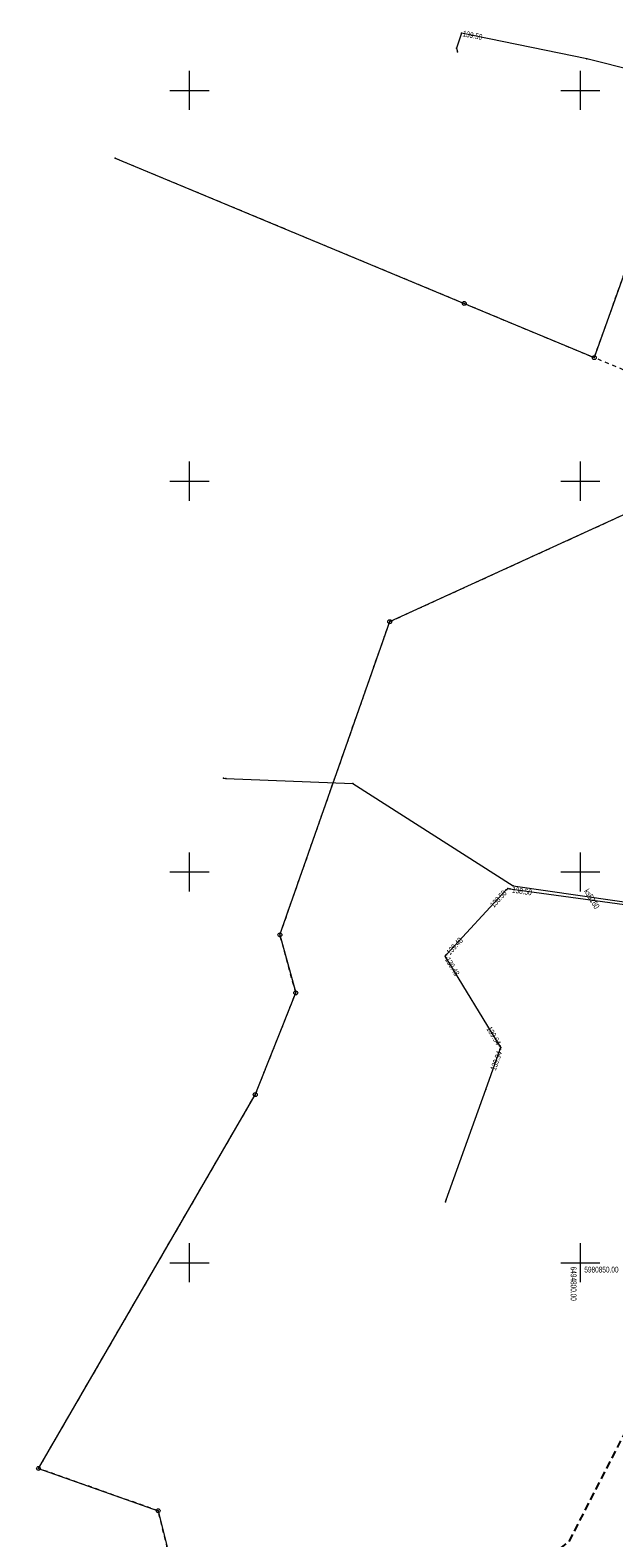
# Model space of a CAD drawing. Extents: x 6456700 to 6518119, y 5963420 to 5980059.
# Tile 88 of 256: x 6511998 to 6512073, y 5964364 to 5964557. Entities that reach past the tile are written whole.
import ezdxf
from ezdxf.enums import TextEntityAlignment as Align

# ---------------------------------------------------------------- set-up
doc = ezdxf.new("R2010")
doc.units = 0
doc.header["$MEASUREMENT"] = 0
doc.linetypes.add('L_0_03', pattern=[1, 0.5, -0.5])
doc.linetypes.add('L_0_04', pattern=[1.5, 1, -0.5])
doc.layers.get('0').update_dxf_attribs({"color": 2, "linetype": 'CONTINUOUS', "lineweight": 5})
for name, color, linetype, lineweight in [('202_punkt_graniczny', 7, 'CONTINUOUS', 18), ('218_kontur_uzytku_gruntowego', 96, 'L_0_03', 18), ('219_dzialka_ewidencyjna', 7, 'CONTINUOUS', 18), ('9mm Kreska ciągła', 252, 'CONTINUOUS', 9), ('przewod_elektroenergetyczny_podziemny', 7, 'CONTINUOUS', 18), ('przewod_kanalizacyjny', 7, 'CONTINUOUS', 18), ('przewod_kanalizacyjny_Atr1', 7, 'CONTINUOUS', 18), ('przewod_wodociagowy', 7, 'CONTINUOUS', 18), ('rzedna', 7, 'CONTINUOUS', 18), ('rzedna_Atr2', 7, 'CONTINUOUS', 18), ('siatka_krzyrzy', 7, 'CONTINUOUS', 18), ('Zakres', 7, 'CONTINUOUS', 18)]:
    doc.layers.add(name, color=color, linetype=linetype, lineweight=lineweight)
doc.styles.get("Standard").update_dxf_attribs({"font": 'txt', "width": 0.75})

# ---------------------------------------------------------------- blocks, each defined once
blk = doc.blocks.new('mdcp_nowa')
at = {"layer": 'rzedna', "linetype": 'Continuous', "lineweight": 18, "true_color": 0xff0000}
blk.add_hatch(color=1, dxfattribs=at).paths.add_polyline_path([(6494784.8, 5981007.29, 1), (6494784.8, 5981007.38, 1)])
at = {"layer": 'rzedna', "linetype": 'Continuous', "lineweight": 18, "true_color": 0x994c00}
for points in [[(6494790.51, 5980897.66, 1), (6494790.51, 5980897.75, 1)], [(6494790.98, 5980897.82, 1), (6494790.98, 5980897.91, 1)], [(6494782.83, 5980888.96, 1), (6494782.83, 5980889.05, 1)], [(6494782.86, 5980889.38, 1), (6494782.86, 5980889.46, 1)], [(6494789.69, 5980877.71, 1), (6494789.69, 5980877.8, 1)], [(6494789.73, 5980877.28, 1), (6494789.73, 5980877.37, 1)]]:
    blk.add_hatch(color=34, dxfattribs=at).paths.add_polyline_path(points)
blk.add_point((6494740.48, 5980991.35))
at = {"layer": '202_punkt_graniczny', "color": 7, "linetype": 'Continuous', "lineweight": 18}
for centre in [(6494785.14, 5980972.74), (6494801.77, 5980965.81), (6494775.61, 5980932.03), (6494761.56, 5980891.96), (6494763.59, 5980884.53), (6494758.41, 5980871.5), (6494730.69, 5980823.68), (6494745.99, 5980818.27)]:
    blk.add_circle(centre, 0.25, dxfattribs=at)
at = {"layer": '202_punkt_graniczny'}
for p in [(6494785.14, 5980972.74), (6494801.77, 5980965.81), (6494775.61, 5980932.03), (6494761.56, 5980891.96), (6494763.59, 5980884.53), (6494758.41, 5980871.5), (6494730.69, 5980823.68), (6494745.99, 5980818.27)]:
    blk.add_point(p, dxfattribs=at)
at = {"layer": '218_kontur_uzytku_gruntowego', "lineweight": 18, "flags": 128}
for points in [[(6494740.48, 5980991.35), (6494785.14, 5980972.74)], [(6494801.77, 5980965.81), (6494807.94, 5980983.09)], [(6494785.14, 5980972.74), (6494801.77, 5980965.81)], [(6494813.79, 5980960.8), (6494801.77, 5980965.81)], [(6494775.61, 5980932.03), (6494807.97, 5980946.83)], [(6494761.56, 5980891.96), (6494775.61, 5980932.03)], [(6494763.59, 5980884.53), (6494761.56, 5980891.96)], [(6494758.41, 5980871.5), (6494763.59, 5980884.53)], [(6494730.69, 5980823.68), (6494758.41, 5980871.5)], [(6494745.99, 5980818.27), (6494730.69, 5980823.68)], [(6494751.48, 5980796.04), (6494745.99, 5980818.27)]]:
    blk.add_lwpolyline(points, dxfattribs=at)
at = {"layer": '218_kontur_uzytku_gruntowego'}
for p in [(6494785.14, 5980972.74), (6494785.14, 5980972.74), (6494785.14, 5980972.74), (6494785.14, 5980972.74), (6494801.77, 5980965.81), (6494801.77, 5980965.81), (6494801.77, 5980965.81), (6494801.77, 5980965.81), (6494775.61, 5980932.03), (6494775.61, 5980932.03), (6494775.61, 5980932.03), (6494775.61, 5980932.03), (6494761.56, 5980891.96), (6494761.56, 5980891.96), (6494761.56, 5980891.96), (6494761.56, 5980891.96), (6494763.59, 5980884.53), (6494763.59, 5980884.53), (6494763.59, 5980884.53), (6494763.59, 5980884.53), (6494758.41, 5980871.5), (6494758.41, 5980871.5), (6494758.41, 5980871.5), (6494758.41, 5980871.5), (6494730.69, 5980823.68), (6494730.69, 5980823.68), (6494730.69, 5980823.68), (6494730.69, 5980823.68), (6494745.99, 5980818.27), (6494745.99, 5980818.27), (6494745.99, 5980818.27), (6494745.99, 5980818.27)]:
    blk.add_point(p, dxfattribs=at)
at = {"layer": '219_dzialka_ewidencyjna', "color": 3, "linetype": 'Continuous', "lineweight": 18, "flags": 128}
for points in [[(6494740.48, 5980991.35), (6494785.14, 5980972.74)], [(6494807.94, 5980983.09), (6494801.77, 5980965.81)], [(6494785.14, 5980972.74), (6494801.77, 5980965.81)], [(6494775.61, 5980932.03), (6494807.97, 5980946.83)], [(6494761.56, 5980891.96), (6494775.61, 5980932.03)], [(6494761.56, 5980891.96), (6494763.59, 5980884.53)], [(6494758.41, 5980871.5), (6494763.59, 5980884.53)], [(6494730.69, 5980823.68), (6494758.41, 5980871.5)], [(6494730.69, 5980823.68), (6494745.99, 5980818.27)], [(6494745.99, 5980818.27), (6494751.48, 5980796.04)]]:
    blk.add_lwpolyline(points, dxfattribs=at)
at = {"layer": '219_dzialka_ewidencyjna', "color": 3}
for p in [(6494785.14, 5980972.74), (6494785.14, 5980972.74), (6494801.77, 5980965.81), (6494801.77, 5980965.81), (6494775.61, 5980932.03), (6494775.61, 5980932.03), (6494761.56, 5980891.96), (6494761.56, 5980891.96), (6494763.59, 5980884.53), (6494763.59, 5980884.53), (6494758.41, 5980871.5), (6494758.41, 5980871.5), (6494730.69, 5980823.68), (6494730.69, 5980823.68), (6494745.99, 5980818.27), (6494745.99, 5980818.27)]:
    blk.add_point(p, dxfattribs=at)
at = {"layer": 'przewod_elektroenergetyczny_podziemny', "color": 1, "linetype": 'Continuous', "lineweight": 18, "flags": 128}
blk.add_lwpolyline([(6494908.34, 5980970.23), (6494906.72, 5980969.66), (6494903.63, 5980957.19), (6494903.35, 5980953.2), (6494890.86, 5980951.87), (6494890.39, 5980951.9), (6494887.65, 5980952.72), (6494886.1, 5980951.98), (6494860.62, 5980959.95), (6494853.08, 5980962.59), (6494852.41, 5980963.12), (6494852.64, 5980965.43), (6494852.46, 5980968.42), (6494854.39, 5980983.46), (6494854.96, 5980986.81), (6494855.97, 5980990.87), (6494831.65, 5980996.68), (6494819.62, 5980999.32), (6494800.81, 5981004.06), (6494784.8, 5981007.33), (6494784.14, 5981005.39), (6494784.29, 5981004.95)], dxfattribs=at)
at = {"layer": 'przewod_elektroenergetyczny_podziemny'}
for p in [(6494784.8, 5981007.33), (6494784.14, 5981005.39), (6494784.29, 5981004.95), (6494800.81, 5981004.06)]:
    blk.add_point(p, dxfattribs=at)
at = {"layer": 'przewod_kanalizacyjny', "color": 34, "linetype": 'Continuous', "lineweight": 18, "flags": 128}
blk.add_lwpolyline([(6494782.75, 5980857.81), (6494782.84, 5980858.05), (6494787.88, 5980872.15), (6494789.73, 5980877.32), (6494789.81, 5980877.56), (6494789.69, 5980877.76), (6494782.83, 5980889.01), (6494782.69, 5980889.23), (6494782.86, 5980889.42), (6494790.51, 5980897.7), (6494790.7, 5980897.9), (6494790.98, 5980897.86), (6494817.5, 5980894.2), (6494817.74, 5980894.17), (6494817.99, 5980894.15), (6494832.03, 5980893.26), (6494864.41, 5980891.21)], dxfattribs=at)
at = {"layer": 'przewod_kanalizacyjny'}
for p in [(6494790.51, 5980897.7), (6494790.7, 5980897.9), (6494790.98, 5980897.86), (6494782.69, 5980889.23), (6494782.83, 5980889.01), (6494782.86, 5980889.42), (6494789.69, 5980877.76), (6494789.73, 5980877.32), (6494789.81, 5980877.56), (6494787.88, 5980872.15), (6494782.75, 5980857.81), (6494782.84, 5980858.05)]:
    blk.add_point(p, dxfattribs=at)
at = {"layer": 'przewod_wodociagowy', "color": 5, "linetype": 'Continuous', "lineweight": 18, "flags": 128}
blk.add_lwpolyline([(6494754.36, 5980911.99), (6494754.65, 5980911.96), (6494770.91, 5980911.32), (6494791.4, 5980898.22), (6494817.1, 5980894.51), (6494827.15, 5980900.77), (6494836.23, 5980909.51), (6494837.58, 5980910.47), (6494857.23, 5980924.5)], dxfattribs=at)
at = {"layer": 'przewod_wodociagowy'}
for p in [(6494754.36, 5980911.99), (6494754.65, 5980911.96), (6494770.91, 5980911.32), (6494791.4, 5980898.22)]:
    blk.add_point(p, dxfattribs=at)
at = {"layer": 'rzedna', "color": 1, "linetype": 'Continuous', "lineweight": 18}
blk.add_circle((6494784.8, 5981007.33), 0.045, dxfattribs=at)
at = {"layer": 'rzedna', "color": 34, "linetype": 'Continuous', "lineweight": 18}
for centre in [(6494790.51, 5980897.7), (6494790.98, 5980897.86), (6494782.83, 5980889.01), (6494782.86, 5980889.42), (6494789.69, 5980877.76), (6494789.73, 5980877.32)]:
    blk.add_circle(centre, 0.045, dxfattribs=at)
at = {"layer": 'rzedna'}
for p in [(6494784.8, 5981007.33), (6494790.51, 5980897.7), (6494790.98, 5980897.86), (6494782.83, 5980889.01), (6494782.86, 5980889.42), (6494789.69, 5980877.76), (6494789.73, 5980877.32)]:
    blk.add_point(p, dxfattribs=at)
at = {"layer": 'siatka_krzyrzy', "linetype": 'Continuous', "lineweight": 18, "flags": 128}
for points in [[(6494750, 5980997.5), (6494750, 5981002.5)], [(6494800, 5980997.5), (6494800, 5981002.5)], [(6494747.5, 5981000), (6494752.5, 5981000)], [(6494797.5, 5981000), (6494802.5, 5981000)], [(6494750, 5980947.5), (6494750, 5980952.5)], [(6494800, 5980947.5), (6494800, 5980952.5)], [(6494747.5, 5980950), (6494752.5, 5980950)], [(6494797.5, 5980950), (6494802.5, 5980950)], [(6494750, 5980897.5), (6494750, 5980902.5)], [(6494800, 5980897.5), (6494800, 5980902.5)], [(6494747.5, 5980900), (6494752.5, 5980900)], [(6494797.5, 5980900), (6494802.5, 5980900)], [(6494750, 5980847.5), (6494750, 5980852.5)], [(6494800, 5980847.5), (6494800, 5980852.5)], [(6494747.5, 5980850), (6494752.5, 5980850)], [(6494797.5, 5980850), (6494802.5, 5980850)]]:
    blk.add_lwpolyline(points, dxfattribs=at)
at = {"layer": 'Zakres', "linetype": 'L_0_04', "lineweight": 25, "flags": 128}
blk.add_lwpolyline([(6495113.77, 5985050.22), (6495121.12, 5984877.07), (6495125.76, 5984757.87), (6495129.89, 5984649.81), (6495141.08, 5984611.3), (6495145.77, 5984544.53), (6495147.36, 5984487.27), (6495157.22, 5984392.07), (6495162.95, 5984387.45), (6495180.24, 5984384.16), (6495229.5, 5984386.61), (6495251.65, 5984373.41), (6495258.77, 5984357.12), (6495255.44, 5984330.44), (6495250.77, 5984304.39), (6495252.21, 5984282.78), (6495255.46, 5984256.45), (6495254.94, 5984238.25), (6495266.4, 5984211), (6495277.24, 5984182.33), (6495294.2, 5984133.19), (6495300.94, 5984095.37), (6495313.24, 5984037.69), (6495317.44, 5983978.18), (6495300.35, 5983922.18), (6495282.35, 5983883.38), (6495266.21, 5983862.23), (6495242.03, 5983839.67), (6495211.11, 5983816.86), (6495158.26, 5983772.66), (6495130.6, 5983651.16), (6495116.31, 5983543.43), (6495129.51, 5983346.73), (6495134.58, 5983264.71), (6495139.64, 5983186.97), (6495193.25, 5983077.94), (6495199.2, 5983041.97), (6495206.23, 5983026), (6495208.96, 5983004.88), (6495202.27, 5982979.48), (6495202.42, 5982950.13), (6495209.35, 5982897.38), (6495215.97, 5982850.34), (6495228.6, 5982809.97), (6495226.85, 5982778.82), (6495225.04, 5982750.56), (6495220.26, 5982723.37), (6495226.54, 5982679.97), (6495206.06, 5982669.48), (6495192.68, 5982657.71), (6495184.57, 5982648.65), (6495174.78, 5982624.58), (6495164.23, 5982604.61), (6495150.7, 5982588.3), (6495137.69, 5982582.43), (6495118.26, 5982573.75), (6495100.35, 5982558.42), (6495090.36, 5982544.99), (6495075.87, 5982519.06), (6495060.83, 5982499.68), (6495049.41, 5982485.49), (6495035.07, 5982459.7), (6495006.7, 5982406.64), (6494980.89, 5982351.84), (6494944.35, 5982293.29), (6494925.72, 5982250.11), (6494905.2, 5982190.37), (6494898.43, 5982153.5), (6494879.51, 5982063.89), (6494864.14, 5981992.66), (6494816.93, 5981768.61), (6494777.79, 5981577.7), (6494739.84, 5981394.72), (6494718.65, 5981297.89), (6494716.45, 5981237.31), (6494738.62, 5981208.21), (6494776.48, 5981173.06), (6494817.16, 5981137.44), (6494847.63, 5981109.8), (6494877.39, 5981077.08), (6494912.75, 5981030.55), (6494916.06, 5981014.71), (6494903.86, 5980957.01), (6494916.13, 5980953.51), (6494892.32, 5980927.59), (6494850.7, 5980858.8), (6494806.81, 5980779.89), (6494785.1, 5980753.49), (6494715.22, 5980723.29), (6494679.96, 5980686.78), (6494651.35, 5980651.29), (6494549.14, 5980683.24), (6494511.84, 5980659.66), (6494443.61, 5980630.33), (6494428.78, 5980598.6), (6494431.58, 5980579.46), (6494420.56, 5980549.76), (6494416.45, 5980528.2), (6494403.86, 5980507.16), (6494388.89, 5980482.96), (6494365.32, 5980407.99), (6494335.67, 5980315.15), (6494332.29, 5980297.41), (6494335.1, 5980278.18), (6494347.25, 5980254.84), (6494336.79, 5980250.09), (6494300.04, 5980271.34), (6494320.8, 5980301.43), (6494336.81, 5980349.17), (6494344.85, 5980380.92), (6494360.85, 5980437.13), (6494374.18, 5980476.38), (6494386.14, 5980498.84), (6494403.02, 5980528.52), (6494411.33, 5980563.19), (6494420.84, 5980586.25), (6494420.25, 5980601.11), (6494434.95, 5980635.94), (6494446.75, 5980644.99), (6494465.77, 5980647.27), (6494513.02, 5980669.46), (6494507.85, 5980679.68), (6494547.89, 5980705.83), (6494570.06, 5980691.34), (6494636.17, 5980669.05), (6494706.14, 5980756.86), (6494742.78, 5980772.58), (6494798.53, 5980814.27), (6494826.12, 5980867.97), (6494849.57, 5980908.6), (6494845.35, 5980942.01), (6494853.94, 5980970.83), (6494891.08, 5980960.54), (6494890.11, 5980965.73), (6494903.94, 5981025.69), (6494869.98, 5981070.3), (6494770.97, 5981160.58), (6494728.18, 5981200.64), (6494706.13, 5981229.56), (6494707.94, 5981299.75), (6494728.84, 5981398.1), (6494767.06, 5981580.19), (6494806.17, 5981770.55), (6494854.36, 5981994.76), (6494869.73, 5982065.97), (6494888.61, 5982155.44), (6494891.67, 5982173.95), (6494895.82, 5982197.45), (6494916.38, 5982253.72), (6494935.47, 5982297.95), (6494954.97, 5982331.67), (6494972.09, 5982356.64), (6494997.76, 5982411.14), (6495026.29, 5982464.48), (6495041.09, 5982491.09), (6495052.99, 5982505.88), (6495067.51, 5982524.6), (6495081.94, 5982550.43), (6495092.99, 5982565.28), (6495112.86, 5982582.29), (6495133.59, 5982591.55), (6495144.48, 5982596.46), (6495155.87, 5982610.19), (6495165.7, 5982628.8), (6495175.96, 5982654.03), (6495185.62, 5982664.83), (6495200.4, 5982677.82), (6495212.49, 5982688.04), (6495209.64, 5982723.43), (6495215.22, 5982750.57), (6495216.87, 5982779.54), (6495218.31, 5982809.31), (6495206.86, 5982847.92), (6495199.44, 5982894.74), (6495192.11, 5982948.71), (6495190.16, 5982979.24), (6495183.47, 5983075.16), (6495129.79, 5983184.34), (6495124.6, 5983264.07), (6495119.53, 5983346.09), (6495106.27, 5983543.75), (6495120.74, 5983652.9), (6495148.75, 5983779.42), (6495204.15, 5983826.04), (6495273.41, 5983889.36), (6495288.53, 5983927.42), (6495300.83, 5983964.69), (6495303.91, 5983980.14), (6495301.32, 5984039.55), (6495291.1, 5984093.63), (6495284.5, 5984130.67), (6495267.84, 5984178.93), (6495257.12, 5984207.3), (6495244.96, 5984236.19), (6495244.79, 5984255.42), (6495242.25, 5984281.97), (6495240.71, 5984304.95), (6495245.55, 5984331.94), (6495248.51, 5984355.64), (6495243.77, 5984366.47), (6495226.98, 5984376.47), (6495179.54, 5984374.12), (6495158.61, 5984378.09), (6495147.7, 5984386.91), (6495137.38, 5984486.61), (6495135.78, 5984544.04), (6495131.18, 5984609.54), (6495119.95, 5984648.2), (6495115.76, 5984757.49), (6495111.12, 5984876.67), (6495103.73, 5985050.93), (6495109.36, 5985081.73), (6495120.41, 5985085.88)], close=True, dxfattribs=at)
at = {"layer": 'przewod_kanalizacyjny_Atr1', "color": 34, "lineweight": 15, "width": 0.66}
blk.add_text('ksB160', height=0.75, rotation=301.4, dxfattribs=at).set_placement((6494801.06, 5980897.94), align=Align.TOP_LEFT)
at = {"layer": 'rzedna_Atr2', "color": 1, "lineweight": 15, "width": 0.66}
blk.add_text('139.50', height=0.75, rotation=348.5, dxfattribs=at).set_placement((6494785.04, 5981007.67), align=Align.TOP_LEFT)
at = {"layer": 'rzedna_Atr2', "color": 34, "lineweight": 15, "width": 0.66}
for s, rotation, p in [('138.50', 47.3, (6494788.37, 5980895.88)), ('138.50', 351.6, (6494791.33, 5980898.11)), ('139.48', 47.4, (6494782.77, 5980889.83)), ('139.48', 300.8, (6494783.29, 5980889.18)), ('139.94', 300.8, (6494788.6, 5980880.31)), ('139.94', 70.3, (6494788.45, 5980874.78))]:
    blk.add_text(s, height=0.75, rotation=rotation, dxfattribs=at).set_placement(p, align=Align.TOP_LEFT)
at = {"layer": 'siatka_krzyrzy', "lineweight": 15, "width": 0.66}
blk.add_text('6494800.00', height=0.75, rotation=270, dxfattribs=at).set_placement((6494799.5, 5980849.5), align=Align.TOP_LEFT)
blk.add_text('5980850.00', height=0.75, dxfattribs=at).set_placement((6494800.5, 5980849.5), align=Align.TOP_LEFT)

msp = doc.modelspace()

# ---------------------------------------------------------------- block references
at = {"linetype": 'ByBlock'}
msp.add_blockref('mdcp_nowa', (17268.786, -16450.998), dxfattribs=at)

# ---------------------------------------------------------------- next in the draw order: hatches: boundary and pattern name
at = {"layer": '9mm Kreska ciągła'}
h = msp.add_hatch(dxfattribs=at)
h.set_pattern_fill('ANSI37', color=256, scale=4)
h.set_pattern_definition([(45, (6511391.7311, 5964414.95413), (-0.3535534, 0.3535534), []), (135, (6511391.7311, 5964414.95413), (-0.3535534, -0.3535534), [])])
h.paths.add_polyline_path([(6511984.401, 5964771.057), (6511986.973, 5964773.43), (6512013.817, 5964744.33, 0.0257422), (6512032.026, 5964726.523), (6512141.367, 5964630.089, -0.0682613), (6512159.562, 5964608.994), (6512175.935, 5964583.751, -0.215922), (6512180.47, 5964553.766), (6512164.353, 5964496.691, 0.1789139), (6512164.804, 5964490.987, 0.5450908), (6512169.798, 5964490.285), (6512163.387, 5964482.863, 0.3715912), (6512163.389, 5964486.781, -0.251667), (6512160.985, 5964497.642), (6512177.102, 5964554.717, 0.215922), (6512172.999, 5964581.847), (6512156.625, 5964607.09, 0.0682613), (6512139.052, 5964627.464), (6512029.711, 5964723.898, -0.0257422), (6512011.245, 5964741.957)])
h = msp.add_hatch(dxfattribs=at)
h.set_pattern_fill('ANSI37', color=256, scale=4)
h.set_pattern_definition([(45, (6511919.29713, 5964205.80313), (-0.3535534, 0.3535534), []), (135, (6511919.29713, 5964205.80313), (-0.3535534, -0.3535534), [])])
edge = h.paths.add_edge_path()
edge.add_arc((6512161.116, 5964484.823), 3, 319.19731, 391.43138, ccw=False)
edge.add_arc((6512302.768, 5964368.68), 180.179, 140.67516, 150.2278)
edge.add_line((6512146.371, 5964458.149), (6512072.706, 5964329.641))
edge.add_arc((6511998.482, 5964375.659), 87.332, 292.18388, 328.20144, ccw=False)
edge.add_line((6512031.457, 5964294.792), (6512001.751, 5964283.857))
edge.add_arc((6512036.294, 5964190.013), 100, 110.20793, 142.70539)
edge.add_line((6511956.741, 5964250.604), (6511951.132, 5964243.24))
edge.add_line((6511951.132, 5964243.24), (6511943.519, 5964233.244))
edge.add_line((6511943.519, 5964233.244), (6511923.471, 5964207.866))
edge.add_arc((6511919.53, 5964210.598), 4.795, 267.2117, 325.26625, ccw=False)
edge.add_line((6511919.297, 5964205.809), (6511941.938, 5964234.47))
edge.add_line((6511941.938, 5964234.47), (6511949.542, 5964244.453))
edge.add_line((6511949.542, 5964244.453), (6511955.15, 5964251.816))
edge.add_arc((6512036.294, 5964190.013), 102, 470.20793, 502.70539, ccw=False)
edge.add_line((6512001.06, 5964285.734), (6512030.734, 5964296.657))
edge.add_arc((6511998.482, 5964375.659), 85.332, -67.79309, -31.82159)
edge.add_line((6512070.989, 5964330.666), (6512144.636, 5964459.143))
edge.add_arc((6512306.004, 5964366.643), 186, 499.92494, 510.17738, ccw=False)

doc.saveas('drawing.dxf')
